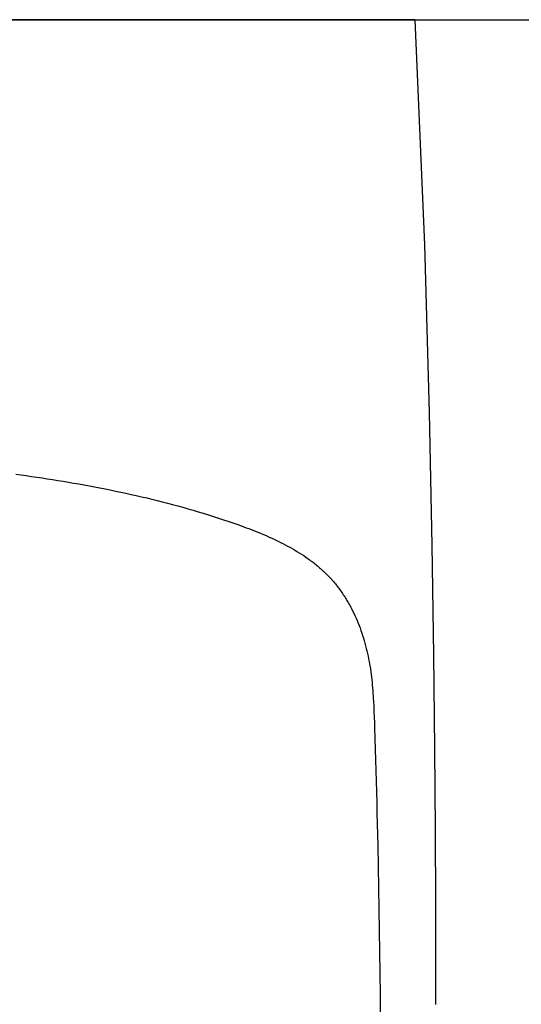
# Model space of a CAD drawing. Header units: millimetres. Extents: x 6161 to 8965, y -9035 to -5431.
# Tile 231 of 256: x 6599 to 6614, y -5982 to -5953. Entities that reach past the tile are written whole.
import ezdxf

# ---------------------------------------------------------------- set-up
doc = ezdxf.new("R2010")
doc.units = ezdxf.units.MM
doc.layers.add('Wyposazenie Wew - Urzadzenia Sanitarne', color=6, linetype='Continuous')
doc.layers.add('Ściany', color=7, linetype='Continuous')

# ---------------------------------------------------------------- blocks, each defined once
blk = doc.blocks.new('Umywalka KOŁO_bez barier')
at = {"linetype": 'Continuous'}
for points in [[(-26.899, -0.001), (26.899, 0.001)], [(-26.9, -0.004), (-27.185, -6.611), (-27.328, -11.534), (-27.405, -15.428), (-27.45, -18.653), (-27.478, -21.409), (-27.495, -23.818), (-27.507, -25.961), (-27.513, -27.892), (-27.514, -28.919)], [(-15.167, -13.347), (-15.322, -13.368), (-15.477, -13.39), (-15.632, -13.412), (-15.787, -13.435), (-15.942, -13.458), (-16.097, -13.482), (-16.252, -13.506), (-16.407, -13.531), (-16.561, -13.556), (-16.716, -13.582), (-16.87, -13.608), (-17.025, -13.635), (-17.179, -13.663), (-17.333, -13.691), (-17.487, -13.72), (-17.641, -13.749), (-17.795, -13.779), (-17.948, -13.81), (-18.102, -13.842), (-18.255, -13.874), (-18.408, -13.907), (-18.562, -13.941), (-18.714, -13.975), (-18.867, -14.01), (-19.02, -14.046), (-19.172, -14.083), (-19.324, -14.121), (-19.476, -14.159), (-19.628, -14.198), (-19.779, -14.238), (-19.93, -14.279), (-20.081, -14.321), (-20.232, -14.364), (-20.383, -14.407), (-20.533, -14.452), (-20.683, -14.497), (-20.833, -14.543), (-20.982, -14.59), (-21.131, -14.638), (-21.28, -14.687), (-21.429, -14.737), (-21.577, -14.788), (-21.725, -14.84), (-21.799, -14.866), (-21.872, -14.893), (-21.946, -14.92), (-22.019, -14.947), (-22.093, -14.975), (-22.166, -15.003), (-22.238, -15.032), (-22.311, -15.061), (-22.384, -15.091), (-22.456, -15.121), (-22.528, -15.152), (-22.6, -15.183), (-22.671, -15.215), (-22.743, -15.248), (-22.814, -15.281), (-22.884, -15.315), (-22.955, -15.35), (-23.025, -15.385), (-23.094, -15.421), (-23.163, -15.458), (-23.232, -15.496), (-23.3, -15.534), (-23.368, -15.573), (-23.435, -15.614), (-23.502, -15.655), (-23.568, -15.697), (-23.634, -15.74), (-23.699, -15.784), (-23.763, -15.829), (-23.826, -15.875), (-23.858, -15.898), (-23.889, -15.922), (-23.92, -15.946), (-23.951, -15.97), (-23.982, -15.995), (-24.012, -16.019), (-24.042, -16.044), (-24.072, -16.07), (-24.102, -16.095), (-24.131, -16.121), (-24.161, -16.147), (-24.19, -16.173), (-24.218, -16.2), (-24.247, -16.227), (-24.275, -16.254), (-24.303, -16.282), (-24.331, -16.31), (-24.358, -16.338), (-24.385, -16.366), (-24.412, -16.394), (-24.438, -16.423), (-24.465, -16.452), (-24.49, -16.482), (-24.516, -16.512), (-24.541, -16.542), (-24.566, -16.572), (-24.591, -16.602), (-24.615, -16.633), (-24.639, -16.664), (-24.663, -16.695), (-24.686, -16.727), (-24.709, -16.758), (-24.732, -16.79), (-24.754, -16.822), (-24.776, -16.855), (-24.798, -16.887), (-24.82, -16.92), (-24.841, -16.953), (-24.862, -16.986), (-24.882, -17.02), (-24.903, -17.053), (-24.923, -17.087), (-24.943, -17.121), (-24.962, -17.155), (-24.981, -17.189), (-25, -17.223), (-25.019, -17.258), (-25.037, -17.292), (-25.073, -17.362), (-25.107, -17.433), (-25.141, -17.503), (-25.173, -17.575), (-25.204, -17.647), (-25.234, -17.719), (-25.263, -17.792), (-25.291, -17.865), (-25.318, -17.939), (-25.344, -18.013), (-25.368, -18.087), (-25.392, -18.162), (-25.414, -18.237), (-25.436, -18.312), (-25.456, -18.388), (-25.475, -18.464), (-25.494, -18.54), (-25.511, -18.617), (-25.528, -18.693), (-25.543, -18.77), (-25.558, -18.847), (-25.571, -18.924), (-25.584, -19.002), (-25.596, -19.079), (-25.607, -19.157), (-25.617, -19.234), (-25.627, -19.312), (-25.636, -19.39), (-25.644, -19.468), (-25.651, -19.546), (-25.658, -19.624), (-25.665, -19.702), (-25.671, -19.78), (-25.676, -19.858), (-25.681, -19.937), (-25.686, -20.015), (-25.694, -20.171), (-25.701, -20.328), (-25.708, -20.484), (-25.713, -20.641), (-25.719, -20.798), (-25.729, -21.111), (-25.739, -21.424), (-25.748, -21.737), (-25.757, -22.051), (-25.766, -22.364), (-25.774, -22.677), (-25.782, -22.99), (-25.789, -23.304), (-25.797, -23.617), (-25.81, -24.244), (-25.822, -24.87), (-25.834, -25.497), (-25.844, -26.124), (-25.853, -26.75), (-25.862, -27.377), (-25.87, -28.004), (-25.878, -28.631), (-25.884, -29.257)]]:
    blk.add_lwpolyline(points, dxfattribs=at)

msp = doc.modelspace()

# ---------------------------------------------------------------- linework, layer by layer
at = {"layer": 'Ściany'}
msp.add_lwpolyline([(6318.833, -6795.225), (6318.833, -6172.317), (6323.833, -6172.317), (6323.833, -6162.317), (6318.833, -6162.317), (6318.833, -5952.817), (6508.872, -5952.817), (6508.872, -6162.317), (6423.833, -6162.317), (6423.833, -6172.317), (6528.872, -6172.317), (6528.872, -6162.317), (6518.872, -6162.317), (6518.872, -5952.817), (6739.872, -5952.817), (6739.872, -6162.317), (6628.872, -6162.317), (6628.872, -6172.317), (6779.872, -6172.317)], dxfattribs=at)

# ---------------------------------------------------------------- block references
at = {"layer": 'Wyposazenie Wew - Urzadzenia Sanitarne', "xscale": -1}
msp.add_blockref('Umywalka KOŁO_bez barier', (6583.642, -5952.817), dxfattribs=at)

doc.saveas('drawing.dxf')
